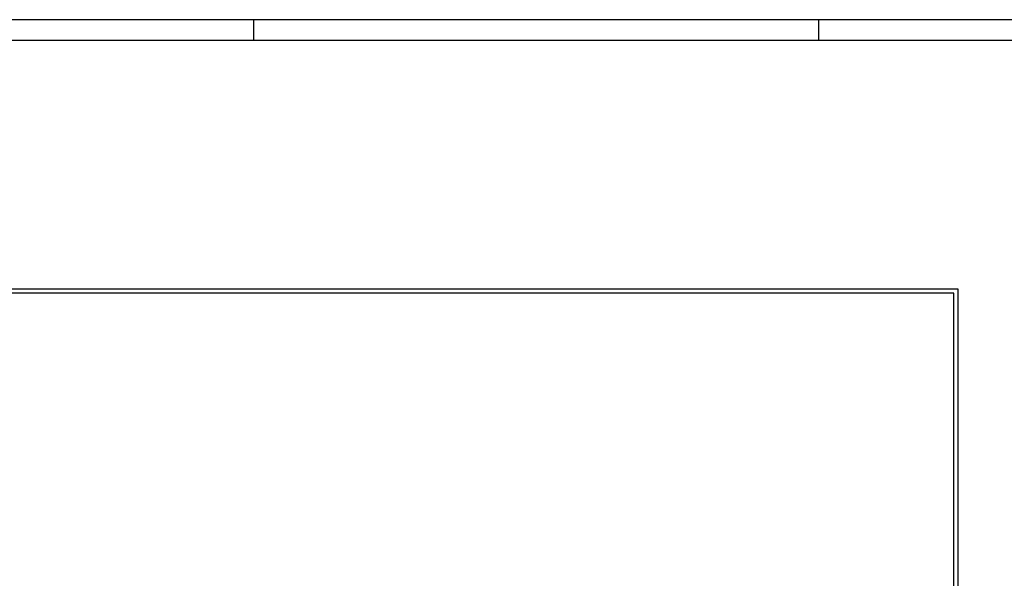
# Model space of a CAD drawing. Header units: metres. Extents: x 0 to 0.84, y 0 to 0.297.
# Tile 22 of 44: x 0.324 to 0.559, y 0.163 to 0.297. Entities that reach past the tile are written whole.
import ezdxf

# ---------------------------------------------------------------- set-up
doc = ezdxf.new("R2010")
doc.units = ezdxf.units.M
doc.layers.add('Standard', color=7, linetype='Continuous', lineweight=25)

msp = doc.modelspace()

# ---------------------------------------------------------------- linework, layer by layer
at = {"layer": 'Standard', "color": 7, "linetype": 'Continuous', "lineweight": 25, "transparency": 33554687}
for p, q in [((0.38, 0.297), (0.38, 0.292)), ((0.515, 0.297), (0.515, 0.292))]:
    msp.add_line(p, q, dxfattribs=at)
for points in [[(0, 0), (0.84, 0), (0.84, 0.297), (0, 0.297), (0, 0)], [(0.005, 0.005), (0.835, 0.005), (0.835, 0.292), (0.005, 0.292), (0.005, 0.005)]]:
    msp.add_lwpolyline(points, close=True, dxfattribs=at)
at = {"layer": 'Standard', "color": 254, "linetype": 'Continuous', "lineweight": 25, "true_color": 0xc4c4ff, "transparency": 33554687}
for points in [[(0.08044, 0.0286), (0.54834, 0.0286), (0.54834, 0.2326), (0.08044, 0.2326), (0.08044, 0.0286)], [(0.08144, 0.0296), (0.54734, 0.0296), (0.54734, 0.2316), (0.08144, 0.2316), (0.08144, 0.0296)]]:
    msp.add_lwpolyline(points, dxfattribs=at)

doc.saveas('drawing.dxf')
